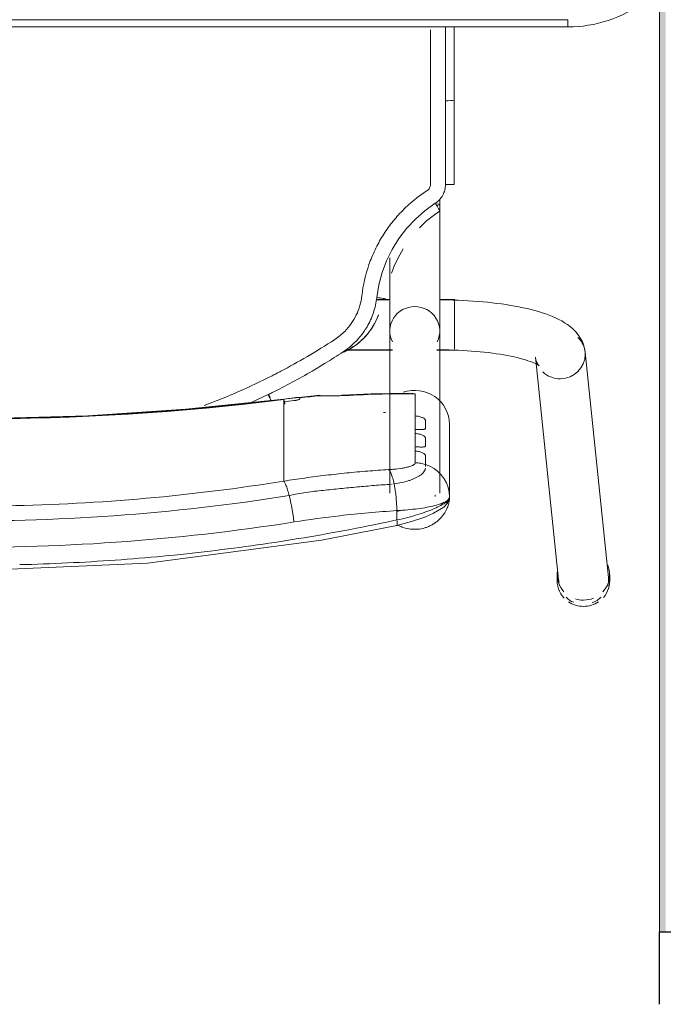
# Model space of a CAD drawing. Header units: metres. Extents: x 1.7 to 42.3, y -72.9 to -47.6.
# Tile 81 of 216: x 9.375 to 9.642, y -63.53 to -63.122. Entities that reach past the tile are written whole.
import ezdxf

# ---------------------------------------------------------------- set-up
doc = ezdxf.new("R2010")
doc.units = ezdxf.units.M
doc.linetypes.add('Traço', pattern=[0.006, 0.003, -0.003])
doc.linetypes.add('Traço_2_', pattern=[0.006, 0.003, -0.003])
for name, color, linetype, lineweight in [('A-GLAZ', 7, 'Continuous', 18), ('A-WALL', 7, 'Continuous', 18), ('A-WALL-PATT', 7, 'Continuous', 18), ('I-FURN', 7, 'Continuous', 18)]:
    doc.layers.add(name, color=color, linetype=linetype, lineweight=lineweight)
doc.layers.add('A-GLAZ-HDLN', color=7, linetype='Traço', lineweight=25, true_color=0x00007f)

# ---------------------------------------------------------------- blocks, each defined once
blk = doc.blocks.new('ConjuntoParaAlunoTamanho6 - CJA06_ConjuntoParaAlunoTamanho6-V21-2PAV - FRIGORÍFICA')
at = {"layer": 'I-FURN', "color": 253, "true_color": 0xaaaaaa}
for p, q in [((-0.2643, 0.29456), (-0.2643, 0.29197)), ((-0.23354, 0.20182), (-0.24321, 0.29526)), ((-0.24254, 0.29197), (-0.24254, 0.29456)), ((-0.2638, 0.29312), (-0.25413, 0.19969)), ((-0.1979, 0.25969), (-0.1979, 0.22964)), ((-0.19385, 0.25812), (-0.19385, 0.19097)), ((-0.19207, 0.25896), (-0.19202, 0.25906)), ((-0.19202, 0.25906), (-0.19192, 0.25949)), ((-0.17315, 0.19097), (-0.17315, 0.25812)), ((-0.19734, 0.2558), (-0.19665, 0.25395)), ((-0.19665, 0.25395), (-0.1957, 0.25221)), ((-0.17493, 0.25435), (-0.17437, 0.25441)), ((-0.12923, 0.2438), (-0.12923, 0.25317)), ((-0.1957, 0.25221), (-0.19451, 0.25062)), ((-0.12923, 0.24214), (-0.12923, 0.2438)), ((-0.12923, 0.24214), (-0.12923, 0.23653)), ((-0.18366, 0.24073), (-0.18366, 0.23904)), ((-0.18366, 0.23345), (-0.18366, 0.23176)), ((-0.12923, 0.23653), (-0.12923, 0.23486)), ((-0.12923, 0.23486), (-0.12923, 0.22925)), ((-0.12923, 0.22925), (-0.12923, 0.22759)), ((-0.18366, 0.22617), (-0.18366, 0.21701)), ((-0.12923, 0.22759), (-0.12923, 0.22197)), ((-0.12923, 0.22197), (-0.12923, 0.22031)), ((-0.11598, 0.22048), (-0.1227, 0.21732)), ((-0.18366, 0.21701), (-0.1818, 0.21679)), ((-0.14414, 0.21757), (-0.12926, 0.21915)), ((-0.19271, 0.19894), (-0.2, 0.19894)), ((-0.2, 0.19844), (-0.2, 0.19411)), ((-0.19271, 0.19879), (-0.19385, 0.19879)), ((-0.19385, 0.19879), (-0.19385, 0.19845)), ((-0.19385, 0.19845), (-0.19385, 0.19764)), ((-0.15474, 0.19894), (-0.17429, 0.19894)), ((-0.15494, 0.19879), (-0.17429, 0.19879)), ((-0.2, 0.19393), (-0.2, 0.18575)), ((-0.19385, 0.19367), (-0.19385, 0.1916)), ((-0.2, 0.18573), (-0.2, 0.17922)), ((-0.19385, 0.18688), (-0.19385, 0.18582)), ((-0.19385, 0.18371), (-0.19385, 0.18582)), ((-0.19385, 0.17809), (-0.19385, 0.18068)), ((-0.2, 0.17916), (-0.2, 0.17794)), ((-0.2, 0.17794), (-0.19377, 0.17794)), ((-0.17323, 0.17794), (-0.1676, 0.17794)), ((-0.17268, 0.17809), (-0.16757, 0.17809)), ((-0.19385, 0.13857), (-0.19385, 0.14057)), ((-0.19385, 0.13857), (-0.19385, 0.13643)), ((-0.19983, 0.13021), (-0.19982, 0.0953)), ((-0.19982, 0.06488), (-0.19982, 0.0953)), ((-0.19982, 0.0953), (-0.19982, 0.09529)), ((-0.19623, 0.09556), (-0.19738, 0.09554)), ((0.247, 0.06497), (-0.247, 0.06497)), ((-0.247, 0.06497), (-0.247, 0.06197)), ((0.247, 0.06497), (-0.247, 0.06497))]:
    blk.add_line(p, q, dxfattribs=at)
at = {"layer": 'I-FURN', "color": 253, "true_color": 0xaaaaaa, "flags": 128}
for points in [[(0.0001, 0.2904), (-0.07267, 0.28721), (-0.14486, 0.2777), (-0.17603, 0.27161)], [(-0.17603, 0.27161), (-0.18218, 0.26997), (-0.18761, 0.26812), (-0.19131, 0.26652), (-0.19557, 0.2639), (-0.19708, 0.26226), (-0.19765, 0.26113), (-0.1979, 0.25971)], [(-0.17607, 0.26928), (-0.17607, 0.26831), (-0.17607, 0.26734), (-0.17607, 0.26637), (-0.17607, 0.2654)], [(-0.1979, 0.24468), (-0.1979, 0.2522), (-0.1979, 0.25971)], [(-0.1979, 0.25969), (-0.19776, 0.25773), (-0.19734, 0.2558)], [(-0.1979, 0.25969), (-0.1979, 0.25218), (-0.1979, 0.24467), (-0.1979, 0.23715), (-0.1979, 0.22964)], [(-0.19451, 0.25062), (-0.19311, 0.2492), (-0.19152, 0.24799)], [(-0.19152, 0.24799), (-0.18977, 0.24701), (-0.1879, 0.24628)], [(-0.1879, 0.24243), (-0.1879, 0.24339), (-0.1879, 0.24435), (-0.1879, 0.24532), (-0.1879, 0.24628)], [(-0.18366, 0.24561), (-0.18366, 0.24439), (-0.18366, 0.24317), (-0.18366, 0.24195), (-0.18366, 0.24073)], [(-0.1879, 0.23515), (-0.1879, 0.23603), (-0.1879, 0.23692), (-0.1879, 0.2378), (-0.1879, 0.23868)], [(-0.18366, 0.23904), (-0.18366, 0.23764), (-0.18366, 0.23624), (-0.18366, 0.23485), (-0.18366, 0.23345)], [(-0.1879, 0.22787), (-0.1879, 0.22876), (-0.1879, 0.22964), (-0.1879, 0.23052), (-0.1879, 0.23141)], [(-0.18366, 0.23176), (-0.18366, 0.23036), (-0.18366, 0.22897), (-0.18366, 0.22757), (-0.18366, 0.22617)], [(-0.12926, 0.21915), (-0.08865, 0.22342), (-0.0479, 0.2261), (-0.00707, 0.22717), (0.03376, 0.22666), (0.07455, 0.22454), (0.11521, 0.22083), (0.12946, 0.21915)], [(-0.18111, 0.21677), (-0.16533, 0.21701), (-0.15331, 0.21761)], [(-0.1359, 0.2187), (-0.1359, 0.21878), (-0.1359, 0.21886), (-0.1359, 0.21893), (-0.1359, 0.21901)], [(-0.12923, 0.22031), (-0.12923, 0.22007), (-0.12923, 0.21984), (-0.12923, 0.21961), (-0.12923, 0.21937)], [(-0.23354, 0.20182), (-0.23373, 0.20287), (-0.23403, 0.20376), (-0.23437, 0.20445), (-0.23469, 0.20492), (-0.23492, 0.20521), (-0.23505, 0.20534), (-0.23507, 0.20536)], [(-0.23507, 0.20536), (-0.23501, 0.20531), (-0.23482, 0.20518), (-0.23451, 0.20499), (-0.23408, 0.20476), (-0.23355, 0.20449), (-0.23291, 0.2042), (-0.23217, 0.20389), (-0.23133, 0.20358), (-0.23041, 0.20326), (-0.22941, 0.20294), (-0.22832, 0.20262), (-0.22717, 0.2023), (-0.22594, 0.20199), (-0.22464, 0.20169), (-0.22328, 0.2014), (-0.22186, 0.20112), (-0.22039, 0.20086), (-0.21886, 0.2006), (-0.21729, 0.20036), (-0.21567, 0.20014), (-0.214, 0.19993), (-0.2123, 0.19973), (-0.21057, 0.19956), (-0.2088, 0.1994), (-0.207, 0.19926), (-0.20518, 0.19913), (-0.20334, 0.19903), (-0.20148, 0.19894), (-0.19961, 0.19888), (-0.19772, 0.19883), (-0.19583, 0.1988), (-0.19394, 0.19879), (-0.19385, 0.19879)], [(-0.25413, 0.19969), (-0.25375, 0.19762), (-0.25311, 0.19572), (-0.25226, 0.19403), (-0.25129, 0.19256), (-0.25023, 0.19128), (-0.24913, 0.19017), (-0.24799, 0.18919), (-0.24683, 0.18832), (-0.24563, 0.18753), (-0.24441, 0.18681), (-0.24316, 0.18615), (-0.24188, 0.18553), (-0.24055, 0.18496), (-0.23919, 0.18441), (-0.23778, 0.1839), (-0.23633, 0.18341), (-0.23483, 0.18295), (-0.2333, 0.18251), (-0.23171, 0.1821), (-0.23008, 0.1817), (-0.22841, 0.18133), (-0.2267, 0.18098), (-0.22495, 0.18064), (-0.22315, 0.18033), (-0.22132, 0.18004), (-0.21946, 0.17976), (-0.21756, 0.17951), (-0.21562, 0.17928), (-0.21366, 0.17906), (-0.21168, 0.17887), (-0.20967, 0.1787), (-0.20763, 0.17855), (-0.20558, 0.17842), (-0.20352, 0.17831), (-0.20144, 0.17823), (-0.19935, 0.17816), (-0.19725, 0.17811), (-0.19515, 0.17809), (-0.19385, 0.17809)], [(-0.19385, 0.14076), (-0.19385, 0.14257), (-0.19385, 0.14457), (-0.19385, 0.14656), (-0.19385, 0.14855), (-0.19385, 0.15053), (-0.19385, 0.15249), (-0.19385, 0.15444), (-0.19385, 0.15637), (-0.19385, 0.15827), (-0.19385, 0.16015), (-0.19385, 0.162), (-0.19385, 0.16382), (-0.19385, 0.1656), (-0.19385, 0.16735), (-0.19385, 0.16905), (-0.19385, 0.17071), (-0.19385, 0.17233), (-0.19385, 0.1739), (-0.19385, 0.17541), (-0.19385, 0.17687), (-0.19385, 0.17828), (-0.19385, 0.17963), (-0.19385, 0.18092), (-0.19385, 0.18215), (-0.19385, 0.18331), (-0.19385, 0.18441), (-0.19385, 0.18544), (-0.19385, 0.1864), (-0.19385, 0.18729), (-0.19385, 0.1881), (-0.19385, 0.18885), (-0.19385, 0.18951), (-0.19385, 0.19011), (-0.19385, 0.19062), (-0.19385, 0.19097)], [(-0.17315, 0.19097), (-0.17315, 0.19051), (-0.17315, 0.18998), (-0.17315, 0.18937), (-0.17315, 0.18869), (-0.17315, 0.18793), (-0.17315, 0.1871), (-0.17315, 0.18619), (-0.17315, 0.18522), (-0.17315, 0.18417), (-0.17315, 0.18306), (-0.17315, 0.18188), (-0.17315, 0.18064), (-0.17315, 0.17934), (-0.17315, 0.17798), (-0.17315, 0.17656), (-0.17315, 0.17508), (-0.17315, 0.17355), (-0.17315, 0.17198), (-0.17315, 0.17035), (-0.17315, 0.16868), (-0.17315, 0.16696), (-0.17315, 0.16521), (-0.17315, 0.16342), (-0.17315, 0.16159), (-0.17315, 0.16066)], [(-0.16841, 0.18438), (-0.16841, 0.18437), (-0.16841, 0.18435), (-0.16841, 0.18434), (-0.16841, 0.18432)], [(-0.16774, 0.17706), (-0.16861, 0.17188), (-0.16997, 0.16679), (-0.17181, 0.16185), (-0.17415, 0.15713), (-0.17693, 0.15265), (-0.18013, 0.14846), (-0.18374, 0.14461), (-0.18771, 0.14113), (-0.19199, 0.13805)], [(-0.19623, 0.13025), (-0.19623, 0.12331), (-0.19623, 0.11637), (-0.19623, 0.10942), (-0.19623, 0.10249), (-0.19623, 0.09556)], [(-0.19738, 0.09554), (-0.19841, 0.0955), (-0.1992, 0.09544), (-0.19969, 0.09537), (-0.19982, 0.0953)], [(-0.247, 0.06497), (-0.24912, 0.06492), (-0.25124, 0.0648), (-0.25334, 0.06459), (-0.25544, 0.06429), (-0.25753, 0.06391), (-0.2596, 0.06345), (-0.26165, 0.0629), (-0.26367, 0.06228), (-0.26567, 0.06157), (-0.26764, 0.06078), (-0.26957, 0.05992), (-0.27147, 0.05898), (-0.27333, 0.05796), (-0.27515, 0.05687), (-0.27693, 0.05571), (-0.27865, 0.05448), (-0.28033, 0.05318), (-0.28195, 0.05181), (-0.28351, 0.05038), (-0.285, 0.04891)], [(0.247, 0.06197), (0.1235, 0.06197), (0, 0.06197), (-0.1235, 0.06197), (-0.247, 0.06197)], [(-0.247, 0.06197), (-0.1235, 0.06197), (0, 0.06197), (0.1235, 0.06197), (0.247, 0.06197)]]:
    blk.add_lwpolyline(points, dxfattribs=at)
at = {"layer": 'I-FURN', "color": 253, "true_color": 0xaaaaaa}
for centre, major_axis, ratio, start_param, end_param in [((-0.25351, 0.29419), (0.01029, 0.00107), 0.967158, 1.815725, 2.256389), ((-0.25342, 0.29456), (0.01088, 0), 0.965926, 1.570796, 2.185058), ((-0.25342, 0.29197), (0.01088, 0), 0.965926, 1.570796, 1.965237), ((-0.25342, 0.29456), (0.01088, 0), 0.965926, 0.959427, 1.570796), ((-0.25342, 0.29197), (0.01088, 0), 0.965926, 1.257624, 1.559899), ((-0.25351, 0.29419), (0.01029, 0.00107), 0.967158, 0.685592, 1.060105), ((-0.25342, 0.29197), (0.01088, 0), 0.965926, 2.404268, 3.526261), ((-0.25342, 0.29456), (0.01088, 0), 0.965926, 2.438822, 3.243525), ((-0.25342, 0.29456), (0.01088, 0), 0.965926, 6.170166, 7.020457), ((-0.25342, 0.29197), (0.01088, 0), 0.965926, 6.182855, 7.015454), ((-0.25351, 0.29419), (0.01029, 0.00107), 0.967158, 2.793432, 3.141593), ((-0.25351, 0.29419), (0.01029, 0.00107), 0.967158, 6.18338, 6.408801), ((-0.1835, 0.22964), (-0.0144, 0), 0.978148, 0, 1.909658), ((0.0001, -0.77159), (1.0211, 0), 0.978148, 1.443771, 1.697822), ((0.0001, -0.77117), (1.0209, 0), 0.978148, 1.443771, 1.697822), ((-0.17927, 0.60128), (0.385, 0), 0.978148, 4.732926, 4.735013), ((-0.1305, 0.22908), (-0.00124, 0.00992), 0.026339, 2.463316, 2.789234), ((-0.17927, 0.60336), (0.395, 0), 0.978148, 4.701279, 4.780293), ((-0.14501, 0.22754), (-0.00087, 0.00996), 0.018501, 2.957526, 3.350225), ((-0.17927, 0.60263), (0.395, 0), 0.978148, 4.801491, 4.822541), ((-0.17927, 0.60356), (0.395, 0), 0.978148, 4.828782, 4.839414), ((-0.17927, 0.60221), (0.3948, 0), 0.978148, 4.828842, 4.839414), ((-0.24383, 0.20075), (0.01029, 0.00107), 0.967158, 1.470991, 3.041787), ((-0.24383, 0.20075), (0.01029, 0.00107), 0.967158, 0.685592, 1.470991), ((-0.24383, 0.20075), (0.01029, 0.00107), 0.967158, 3.041787, 3.827185), ((-0.1835, 0.19097), (0.01035, 0), 0.978148, 2.686587, 4.712389), ((-0.1835, 0.19097), (0.01035, 0), 0.978148, 4.712389, 6.738191), ((-0.1835, 0.13857), (0.01035, 0), 0.069756, 2.648425, 3.665191)]:
    blk.add_ellipse(centre, major_axis=major_axis, ratio=ratio, start_param=start_param, end_param=end_param, dxfattribs=at)
for points in [[(-0.05929, 0.28591), (-0.06588, 0.28544), (-0.07245, 0.28489), (-0.07901, 0.28427)], [(-0.03953, 0.28708), (-0.04612, 0.28677), (-0.05271, 0.28638), (-0.05929, 0.28591)], [(-0.01972, 0.28779), (-0.02633, 0.28763), (-0.03293, 0.2874), (-0.03953, 0.28708)], [(-0.09864, 0.28217), (-0.10517, 0.28139), (-0.11169, 0.28054), (-0.11819, 0.27961)], [(-0.07901, 0.28427), (-0.08557, 0.28365), (-0.09211, 0.28295), (-0.09864, 0.28217)], [(-0.11819, 0.27961), (-0.12468, 0.27869), (-0.13116, 0.27768), (-0.13762, 0.27661)], [(-0.13762, 0.27661), (-0.14407, 0.27553), (-0.15051, 0.27438), (-0.15692, 0.27316)], [(-0.15692, 0.27316), (-0.16332, 0.27194), (-0.16971, 0.27065), (-0.17607, 0.26928)], [(-0.13346, 0.2701), (-0.13339, 0.26956), (-0.13324, 0.26848), (-0.133, 0.26684), (-0.13272, 0.2652), (-0.13242, 0.26359), (-0.13211, 0.26203), (-0.13178, 0.26053), (-0.13155, 0.25959), (-0.13144, 0.25914)], [(-0.17607, 0.2654), (-0.17914, 0.26523), (-0.18504, 0.2647), (-0.19219, 0.26337), (-0.19682, 0.26165), (-0.1979, 0.26035), (-0.1979, 0.25969)], [(-0.1761, 0.26576), (-0.17671, 0.26561), (-0.17731, 0.26545), (-0.17791, 0.26528)], [(-0.17607, 0.2654), (-0.17606, 0.26498), (-0.17604, 0.26413), (-0.17598, 0.26285), (-0.1759, 0.26156), (-0.17579, 0.26028), (-0.17566, 0.25902), (-0.17551, 0.25778), (-0.17533, 0.25659), (-0.17514, 0.25544), (-0.175, 0.25471), (-0.17493, 0.25435)], [(-0.12923, 0.25317), (-0.12932, 0.25327), (-0.1295, 0.25353), (-0.1298, 0.25409), (-0.13011, 0.25481), (-0.13044, 0.25568), (-0.13077, 0.2567), (-0.1311, 0.25786), (-0.13133, 0.2587), (-0.13144, 0.25914)], [(-0.17493, 0.25435), (-0.17484, 0.25392), (-0.17465, 0.25308), (-0.17435, 0.25195), (-0.17403, 0.25093), (-0.17369, 0.25006), (-0.17335, 0.24934), (-0.173, 0.24877), (-0.17277, 0.2485), (-0.17265, 0.2484)], [(-0.16398, 0.24902), (-0.16687, 0.24878), (-0.16977, 0.24858), (-0.17265, 0.2484)], [(-0.15964, 0.24939), (-0.16109, 0.24926), (-0.16254, 0.24913), (-0.16398, 0.24902)], [(-0.14661, 0.25076), (-0.14806, 0.25058), (-0.14951, 0.25042), (-0.15095, 0.25026)], [(-0.14226, 0.2513), (-0.14371, 0.25111), (-0.14516, 0.25093), (-0.14661, 0.25076)], [(-0.1879, 0.24628), (-0.18756, 0.24617), (-0.18687, 0.24599), (-0.18581, 0.24578), (-0.18474, 0.24565), (-0.18402, 0.24561), (-0.18366, 0.24561)], [(-0.09625, 0.22184), (-0.10584, 0.21825), (-0.1152, 0.21414), (-0.12434, 0.2095)], [(-0.15397, 0.21772), (-0.15349, 0.21752), (-0.153, 0.21758), (-0.15247, 0.21788)], [(-0.15247, 0.21788), (-0.15113, 0.21782), (-0.1484, 0.21775), (-0.14556, 0.21776), (-0.14412, 0.21779)], [(-0.12436, 0.21651), (-0.12717, 0.21512), (-0.13276, 0.21224), (-0.13826, 0.20916), (-0.14098, 0.20758)], [(-0.13585, 0.2186), (-0.13587, 0.21862), (-0.13589, 0.21865), (-0.1359, 0.21868), (-0.1359, 0.2187)], [(-0.13517, 0.21946), (-0.13505, 0.2195), (-0.13479, 0.21957), (-0.13436, 0.21967), (-0.1339, 0.21974), (-0.13357, 0.21979), (-0.1334, 0.21981)], [(-0.1227, 0.21732), (-0.12297, 0.21719), (-0.12353, 0.21692), (-0.12408, 0.21665), (-0.12436, 0.21651)], [(-0.12335, 0.21813), (-0.12343, 0.21828), (-0.1235, 0.21843), (-0.12357, 0.21858)], [(-0.12289, 0.21723), (-0.12304, 0.21753), (-0.12319, 0.21783), (-0.12334, 0.21813)], [(-0.12434, 0.2095), (-0.12494, 0.2092), (-0.12615, 0.20858), (-0.12737, 0.20794), (-0.12798, 0.20762)], [(-0.14638, 0.20431), (-0.14762, 0.20355), (-0.1501, 0.202), (-0.15256, 0.20043), (-0.15378, 0.19963)], [(-0.12798, 0.20762), (-0.13157, 0.20574), (-0.13889, 0.20168), (-0.14651, 0.19698), (-0.1504, 0.19445)], [(-0.14098, 0.20758), (-0.14188, 0.20704), (-0.14368, 0.20597), (-0.14546, 0.20487), (-0.14635, 0.20432)], [(-0.16501, 0.19076), (-0.16447, 0.19151), (-0.16331, 0.19295), (-0.16135, 0.19493), (-0.15919, 0.19669), (-0.15764, 0.19771), (-0.15683, 0.19818)], [(-0.15378, 0.19963), (-0.1555, 0.19851), (-0.15869, 0.19594), (-0.16134, 0.1928), (-0.1625, 0.1911)], [(-0.1568, 0.1982), (-0.15576, 0.1988), (-0.15475, 0.1993), (-0.15376, 0.19971)], [(-0.1504, 0.19445), (-0.15113, 0.19396), (-0.15256, 0.19293), (-0.15386, 0.19174), (-0.15448, 0.19112)], [(-0.16371, 0.18924), (-0.16479, 0.18738), (-0.16656, 0.18343), (-0.1675, 0.1792), (-0.16774, 0.17706)], [(-0.1625, 0.1911), (-0.16271, 0.1908), (-0.16313, 0.19018), (-0.16352, 0.18955), (-0.16371, 0.18924)], [(-0.15448, 0.19112), (-0.15645, 0.18912), (-0.15969, 0.18452), (-0.16124, 0.17915), (-0.16156, 0.17636)], [(-0.16774, 0.17706), (-0.16823, 0.17712), (-0.16921, 0.17725), (-0.17046, 0.17746), (-0.17128, 0.17766), (-0.17147, 0.17776), (-0.17146, 0.1778)], [(-0.17391, 0.16699), (-0.17512, 0.16348), (-0.17671, 0.16011), (-0.17864, 0.15696)], [(-0.1854, 0.14823), (-0.18797, 0.14558), (-0.19084, 0.14321), (-0.19391, 0.14119)], [(-0.19391, 0.14119), (-0.19393, 0.14119), (-0.19385, 0.14103), (-0.19344, 0.14033), (-0.19278, 0.13928), (-0.19225, 0.13846), (-0.19199, 0.13805)], [(-0.19199, 0.13805), (-0.19265, 0.13762), (-0.19383, 0.13663), (-0.19519, 0.13473), (-0.19604, 0.13255), (-0.19622, 0.13104), (-0.19623, 0.13025)], [(-0.18863, 0.13277), (-0.18884, 0.13263), (-0.18922, 0.13231), (-0.18966, 0.1317), (-0.18994, 0.13099), (-0.19, 0.1305), (-0.19, 0.13025)], [(-0.19623, 0.13025), (-0.19672, 0.13025), (-0.1977, 0.13025), (-0.19891, 0.13024), (-0.19969, 0.13022), (-0.19984, 0.13021), (-0.19982, 0.1302)], [(-0.19982, 0.12147), (-0.19982, 0.12438), (-0.19982, 0.12729), (-0.19982, 0.1302)], [(-0.19982, 0.1302), (-0.19982, 0.12438), (-0.19982, 0.11273), (-0.19982, 0.1011), (-0.19982, 0.09529)], [(-0.19982, 0.09528), (-0.19982, 0.1011), (-0.19982, 0.10691), (-0.19982, 0.11273)], [(-0.19982, 0.09529), (-0.19982, 0.08515), (-0.19982, 0.07502), (-0.19982, 0.06488)], [(-0.19982, 0.06488), (-0.19982, 0.06837), (-0.19982, 0.07185), (-0.19982, 0.07534)]]:
    blk.add_open_spline(points, degree=3, dxfattribs=at)
for points, knots in [([(-0.13346, 0.2701), (-0.0847, 0.2778), (0.00519, 0.28415), (0.09466, 0.27626), (0.13366, 0.2701)], [-1, -1, -1, -1, -0.444444, 0, 0, 0, 0]), ([(-0.1979, 0.25971), (-0.1979, 0.26019), (-0.19783, 0.26127), (-0.19747, 0.26287), (-0.19695, 0.2643), (-0.19642, 0.26543), (-0.19585, 0.26637), (-0.19534, 0.26711), (-0.19492, 0.26766), (-0.19447, 0.26819), (-0.19382, 0.2689), (-0.19291, 0.26975), (-0.1919, 0.27053), (-0.19105, 0.27107), (-0.1904, 0.27144), (-0.18973, 0.27177), (-0.18883, 0.27217), (-0.18719, 0.27275), (-0.18474, 0.2732), (-0.18174, 0.27315), (-0.17906, 0.27255), (-0.17745, 0.27187), (-0.17679, 0.27153)], [0, 0, 0, 0, 0.0625, 0.125, 0.15625, 0.1875, 0.21875, 0.234375, 0.25, 0.265625, 0.28125, 0.3125, 0.34375, 0.359375, 0.375, 0.390625, 0.40625, 0.4375, 0.5, 0.5625, 0.625, 0.6721865, 0.6721865, 0.6721865, 0.6721865]), ([(-0.1761, 0.27156), (-0.17616, 0.27149), (-0.17627, 0.27106), (-0.17619, 0.27003), (-0.17607, 0.26928)], [0.625, 0.625, 0.625, 0.625, 0.75, 1, 1, 1, 1]), ([(-0.17607, 0.2654), (-0.1682, 0.2659), (-0.154, 0.26716), (-0.13977, 0.2691), (-0.13346, 0.2701)], [-1, -1, -1, -1, -0.444444, 0, 0, 0, 0]), ([(-0.13144, 0.25914), (-0.08343, 0.26683), (0.00512, 0.27318), (0.09323, 0.26529), (0.13164, 0.25914)], [-1, -1, -1, -1, -0.444444, 0, 0, 0, 0]), ([(-0.1979, 0.25971), (-0.1979, 0.26034), (-0.19688, 0.26187), (-0.19282, 0.26411), (-0.18865, 0.26578), (-0.18491, 0.26704), (-0.18064, 0.26823), (-0.1776, 0.26895), (-0.17607, 0.26928)], [0, 0, 0, 0, 0.25, 0.5, 0.625, 0.75, 0.875, 1, 1, 1, 1]), ([(-0.1965, 0.2622), (-0.19671, 0.26207), (-0.1971, 0.26176), (-0.19769, 0.26096), (-0.1979, 0.26021), (-0.1979, 0.25971)], [0.75, 0.75, 0.75, 0.75, 0.8125, 0.875, 1, 1, 1, 1]), ([(-0.19421, 0.2626), (-0.1945, 0.26266), (-0.19502, 0.2627), (-0.19554, 0.2626), (-0.19576, 0.26254)], [0.5473049, 0.5473049, 0.5473049, 0.5473049, 0.625, 0.6812684, 0.6812684, 0.6812684, 0.6812684]), ([(0.12943, 0.25317), (0.08224, 0.26075), (-0.00484, 0.26702), (-0.09148, 0.25924), (-0.12923, 0.25317)], [-1, -1, -1, -1, -0.444444, 0, 0, 0, 0]), ([(-0.17381, 0.25447), (-0.17147, 0.25462), (-0.16677, 0.25497), (-0.1597, 0.25557), (-0.1538, 0.25614), (-0.14908, 0.25663), (-0.14554, 0.25703), (-0.14198, 0.25739), (-0.13843, 0.25782), (-0.13492, 0.25842), (-0.13259, 0.25889), (-0.13144, 0.25914)], [0, 0, 0, 0, 0.166667, 0.333333, 0.5, 0.583333, 0.666667, 0.75, 0.833333, 0.916667, 1, 1, 1, 1]), ([(-0.1879, 0.24778), (-0.18791, 0.24829), (-0.1875, 0.24933), (-0.18588, 0.25077), (-0.184, 0.25182), (-0.1824, 0.2525), (-0.17978, 0.25344), (-0.17715, 0.25404), (-0.17493, 0.25435)], [0, 0, 0, 0, 0.2, 0.4, 0.55, 0.625, 0.7, 1, 1, 1, 1]), ([(-0.12923, 0.25317), (-0.13213, 0.25271), (-0.13647, 0.25207), (-0.14082, 0.25148), (-0.14226, 0.2513)], [-1, -1, -1, -1, -0.8, -0.7, -0.7, -0.7, -0.7]), ([(-0.15095, 0.25026), (-0.1524, 0.2501), (-0.1553, 0.24979), (-0.15819, 0.24952), (-0.15964, 0.24939)], [-0.4999999, -0.4999999, -0.4999999, -0.4999999, -0.4, -0.3, -0.3, -0.3, -0.3]), ([(-0.1879, 0.24628), (-0.1879, 0.24644), (-0.1879, 0.2467), (-0.1879, 0.247), (-0.1879, 0.2471)], [0, 0, 0, 0, 0.4, 0.6, 0.6, 0.6, 0.6]), ([(-0.17265, 0.2484), (-0.17333, 0.24836), (-0.17532, 0.24821), (-0.17777, 0.24791), (-0.17985, 0.24753), (-0.18163, 0.2471), (-0.18322, 0.24646), (-0.18366, 0.2459), (-0.18366, 0.24561)], [-1, -1, -1, -1, -0.888889, -0.666667, -0.555556, -0.444444, -0.222222, 0, 0, 0, 0]), ([(-0.18366, 0.24073), (-0.18428, 0.24075), (-0.18512, 0.24088), (-0.18609, 0.24117), (-0.18671, 0.24142), (-0.18723, 0.2417), (-0.18762, 0.24198), (-0.18784, 0.24222), (-0.1879, 0.24236), (-0.1879, 0.24243)], [0, 0, 0, 0, 0.25, 0.375, 0.5, 0.625, 0.75, 0.875, 1, 1, 1, 1]), ([(-0.1879, 0.23868), (-0.1879, 0.23875), (-0.18784, 0.23885), (-0.18762, 0.23896), (-0.18723, 0.23902), (-0.18671, 0.23904), (-0.18609, 0.23904), (-0.18512, 0.23903), (-0.18428, 0.23902), (-0.18366, 0.23904)], [0, 0, 0, 0, 0.125, 0.25, 0.375, 0.5, 0.625, 0.75, 1, 1, 1, 1]), ([(-0.18366, 0.23345), (-0.18428, 0.23348), (-0.18512, 0.2336), (-0.18609, 0.23389), (-0.18671, 0.23414), (-0.18723, 0.23442), (-0.18762, 0.2347), (-0.18784, 0.23494), (-0.1879, 0.23508), (-0.1879, 0.23515)], [0, 0, 0, 0, 0.25, 0.375, 0.5, 0.625, 0.75, 0.875, 1, 1, 1, 1]), ([(-0.1879, 0.23141), (-0.1879, 0.23147), (-0.18784, 0.23158), (-0.18762, 0.23168), (-0.18723, 0.23174), (-0.18671, 0.23176), (-0.18609, 0.23176), (-0.18512, 0.23175), (-0.18428, 0.23175), (-0.18366, 0.23176)], [0, 0, 0, 0, 0.125, 0.25, 0.375, 0.5, 0.625, 0.75, 1, 1, 1, 1]), ([(-0.18366, 0.22617), (-0.18428, 0.2262), (-0.18512, 0.22633), (-0.18609, 0.22661), (-0.18671, 0.22687), (-0.18723, 0.22714), (-0.18762, 0.22742), (-0.18784, 0.22767), (-0.1879, 0.22781), (-0.1879, 0.22787)], [0, 0, 0, 0, 0.25, 0.375, 0.5, 0.625, 0.75, 0.875, 1, 1, 1, 1]), ([(-0.1359, 0.21901), (-0.1359, 0.21905), (-0.13586, 0.21912), (-0.13573, 0.21923), (-0.13553, 0.21933), (-0.13539, 0.21938), (-0.13534, 0.2194)], [0, 0, 0, 0, 0.125, 0.25, 0.375, 0.4314613, 0.4314613, 0.4314613, 0.4314613]), ([(-0.1334, 0.21866), (-0.1337, 0.21862), (-0.13425, 0.21856), (-0.13488, 0.2185), (-0.13529, 0.21849), (-0.13555, 0.2185), (-0.13573, 0.21853), (-0.13582, 0.21857), (-0.13585, 0.2186)], [0, 0, 0, 0, 0.25, 0.5, 0.625, 0.75, 0.875, 1, 1, 1, 1]), ([(-0.12388, 0.21967), (-0.12372, 0.21936), (-0.12333, 0.2186), (-0.12291, 0.21776), (-0.1227, 0.21732)], [0.5302375, 0.5302375, 0.5302375, 0.5302375, 0.75, 1, 1, 1, 1]), ([(-0.15863, 0.1971), (-0.16081, 0.19558), (-0.16383, 0.19273), (-0.16686, 0.18807), (-0.16796, 0.18563), (-0.16841, 0.18438)], [0, 0, 0, 0, 0.5, 0.75, 1, 1, 1, 1]), ([(-0.1535, 0.1999), (-0.15406, 0.19967), (-0.15585, 0.19886), (-0.15753, 0.19787), (-0.15863, 0.1971)], [0.6367527, 0.6367527, 0.6367527, 0.6367527, 0.75, 1, 1, 1, 1]), ([(-0.16841, 0.18432), (-0.16799, 0.18547), (-0.16725, 0.18714), (-0.16604, 0.18925), (-0.16537, 0.19026), (-0.16501, 0.19076)], [0, 0, 0, 0, 0.5, 0.75, 1, 1, 1, 1]), ([(-0.16156, 0.17636), (-0.16208, 0.17191), (-0.16353, 0.16549), (-0.16692, 0.15729), (-0.1701, 0.15145), (-0.17391, 0.14602), (-0.17976, 0.13936), (-0.18487, 0.13521), (-0.18863, 0.13277)], [0, 0, 0, 0, 0.25, 0.375, 0.5, 0.625, 0.75, 1, 1, 1, 1]), ([(-0.19, 0.13025), (-0.19, 0.12863), (-0.19, 0.12547), (-0.19, 0.12092), (-0.19, 0.1173), (-0.19, 0.1145), (-0.19, 0.11243), (-0.19, 0.11052), (-0.19, 0.10828), (-0.19, 0.10624), (-0.19, 0.10408), (-0.19, 0.10228), (-0.19, 0.10023), (-0.19, 0.09774), (-0.19, 0.09515), (-0.19, 0.09189), (-0.19, 0.08842), (-0.19, 0.08419), (-0.19, 0.08049), (-0.19, 0.07684), (-0.19, 0.07351), (-0.19, 0.07081), (-0.19, 0.0683), (-0.19, 0.06666), (-0.19, 0.06612)], [0, 0, 0, 0, 0.03125, 0.0625, 0.09375, 0.109375, 0.125, 0.140625, 0.15625, 0.1875, 0.203125, 0.21875, 0.234375, 0.25, 0.265625, 0.28125, 0.3125, 0.328125, 0.34375, 0.359375, 0.3671875, 0.375, 0.3828125, 0.3865101, 0.3865101, 0.3865101, 0.3865101]), ([(-0.19623, 0.06488), (-0.19623, 0.06802), (-0.19623, 0.0747), (-0.19623, 0.0849), (-0.19623, 0.09203), (-0.19623, 0.09556)], [0.8397159, 0.8397159, 0.8397159, 0.8397159, 0.8888889, 0.9444444, 1, 1, 1, 1])]:
    blk.add_open_spline(points, degree=3, knots=knots, dxfattribs=at)
blk = doc.blocks.new('JANELA1 - Paineis _2x1_ 2 x 1_00-8467672-2PAV - FRIGORÍFICA')
at = {"layer": 'A-GLAZ', "color": 253, "true_color": 0xaaaaaa}
for p, q in [((-1, 0.075), (-1, -0.075)), ((-1, -0.075), (-0.97, -0.075))]:
    blk.add_line(p, q, dxfattribs=at)
at = {"layer": 'A-GLAZ-HDLN', "color": 9, "linetype": 'Traço_2_', "true_color": 0xaaaad4}
for p, q in [((-1, -0.075), (-1, 0.075)), ((-0.97, -0.075), (-1, -0.075))]:
    blk.add_line(p, q, dxfattribs=at)
blk = doc.blocks.new('4 GRE - ESCOLA DE CINEMA E AUDIOVISUAL CINE REX R07_rvt-1-2PAV - FRIGORÍFICA')
at = {"layer": 'A-WALL-PATT', "true_color": 0xd4d4d4}
h = blk.add_hatch(dxfattribs=at)
h.set_pattern_fill('FP_1', color=254, style=0, pattern_type=2)
h.set_pattern_definition([(50, (21.555, -62.9), (0.546555, -0.047815), [0.05715, -0.62865]), (355, (21.555, -62.9), (-0.105728, 0.573166), [0.04572, -0.50292]), (100.451, (21.601, -62.904), (0.440828, 0.52535), [0.04857, -0.53427]), (46.184, (21.555, -62.748), (0.813237, -0.12613), [0.08573, -0.94298]), (96.636, (21.623, -62.758), (0.71221, 0.742287), [0.07286, -0.80141]), (351.184, (21.555, -62.748), (0.712217, 0.742274), [0.06858, -0.75438]), (21, (21.631, -62.786), (0.454846, -0.306795), [0.05715, -0.62865]), (326, (21.631, -62.786), (0.185405, 0.55256), [0.04572, -0.50292]), (71.451, (21.669, -62.811), (0.64025, 0.245763), [0.04857, -0.53427]), (37.5, (21.555, -62.9), (0.009261, 0.2536672), [0.02515, -0.47168, 0.02515, -0.48539, -0.50482]), (37.5, (21.555, -62.9), (0.009261, 0.2536672), [-1.007, 0.02515, -0.47968]), (7.5, (21.555, -62.9), (0.200456, 0.300546), [0.02515, -0.26594, 0.02515, -0.46025, -0.1924]), (7.5, (21.555, -62.9), (0.200456, 0.300546), [-0.77648, 0.02515, -0.16726]), (327.5, (21.385, -62.9), (0.4067682, -0.0171882), [0.02515, -0.16535, 0.02515, -0.56921, -0.78867]), (327.5, (21.385, -62.9), (0.4067682, -0.0171882), [-0.78486, 0.02515, -0.76352]), (317.5, (21.309, -62.9), (0.444383, 0.076279), [0.02515, -0.2225, 0.02515, -0.36957, -0.56007]), (317.5, (21.309, -62.9), (0.444383, 0.076279), [-0.64237, 0.02515, -0.53492])])
h.paths.add_polyline_path([(9.64066, -71.59154), (9.64316, -71.59154), (9.64316, -70.87194), (9.64066, -70.87194)])
h.paths.add_polyline_path([(9.64066, -69.67194), (9.64316, -69.67194), (9.64316, -69.52444), (9.71566, -69.52444), (9.71566, -69.52194), (9.64066, -69.52194), (9.64066, -69.58107)])
h.paths.add_polyline_path([(9.64066, -68.62194), (9.71566, -68.62194), (9.71566, -68.61944), (9.64316, -68.61944), (9.64316, -68.38012), (9.64066, -68.38012), (9.64066, -68.38262)])
h.paths.add_polyline_path([(9.64066, -67.88512), (9.64316, -67.88512), (9.64316, -67.75293), (9.71566, -67.75293), (9.71566, -67.75043), (9.64066, -67.75043), (9.64066, -67.88262)])
h.paths.add_polyline_path([(9.67066, -66.85043), (9.71566, -66.85043), (9.71566, -66.84793), (9.64316, -66.84793), (9.64316, -65.84793), (9.64066, -65.84793), (9.64066, -66.85043)])
h.paths.add_polyline_path([(9.64066, -65.75293), (9.64316, -65.75293), (9.64316, -65.50043), (9.64066, -65.50043), (9.64066, -65.75043)])
h.paths.add_polyline_path([(9.64316, -63.50043), (9.64316, -62.44043), (9.64066, -62.44043), (9.64066, -63.50043)])
h.paths.add_polyline_path([(9.64316, -60.44043), (9.64316, -59.69293), (9.71566, -59.69293), (9.71566, -59.69043), (9.64066, -59.69043), (9.64066, -60.44043)])
h.paths.add_polyline_path([(9.64066, -58.79043), (9.71566, -58.79043), (9.71566, -58.78793), (9.64316, -58.78793), (9.64316, -58.72295), (9.64066, -58.72295), (9.64066, -58.72545)])
h.paths.add_polyline_path([(9.64316, -58.57795), (9.64316, -58.40295), (9.71566, -58.40295), (9.71566, -58.40045), (9.64066, -58.40045), (9.64066, -58.57795)])
h.paths.add_polyline_path([(9.71566, -57.50045), (9.71566, -57.49795), (9.64316, -57.49795), (9.64316, -57.19154), (9.64066, -57.19154), (9.64066, -57.50045), (9.69478, -57.50045)])
h.paths.add_polyline_path([(9.64066, -55.19154), (9.64316, -55.19154), (9.64316, -54.84154), (9.64066, -54.84154), (9.64066, -55.0578)])
at = {"layer": 'A-WALL', "color": 253, "true_color": 0xaaaaaa}
blk.add_line((9.64066, -62.44043), (9.64066, -63.50043), dxfattribs=at)
at = {"layer": 'A-GLAZ', "color": 253, "lineweight": 18, "true_color": 0xaaaaaa, "rotation": 269.9999999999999}
blk.add_blockref('JANELA1 - Paineis _2x1_ 2 x 1_00-8467672-2PAV - FRIGORÍFICA', (9.71566, -64.50043), dxfattribs=at)
at = {"layer": 'I-FURN', "color": 253, "lineweight": 18, "true_color": 0xaaaaaa, "rotation": 180}
blk.add_blockref('ConjuntoParaAlunoTamanho6 - CJA06_ConjuntoParaAlunoTamanho6-V21-2PAV - FRIGORÍFICA', (9.35566, -63.06045), dxfattribs=at)

msp = doc.modelspace()

# ---------------------------------------------------------------- block references
at = {"lineweight": 5}
msp.add_blockref('4 GRE - ESCOLA DE CINEMA E AUDIOVISUAL CINE REX R07_rvt-1-2PAV - FRIGORÍFICA', (0, 0), dxfattribs=at)

doc.saveas('drawing.dxf')
